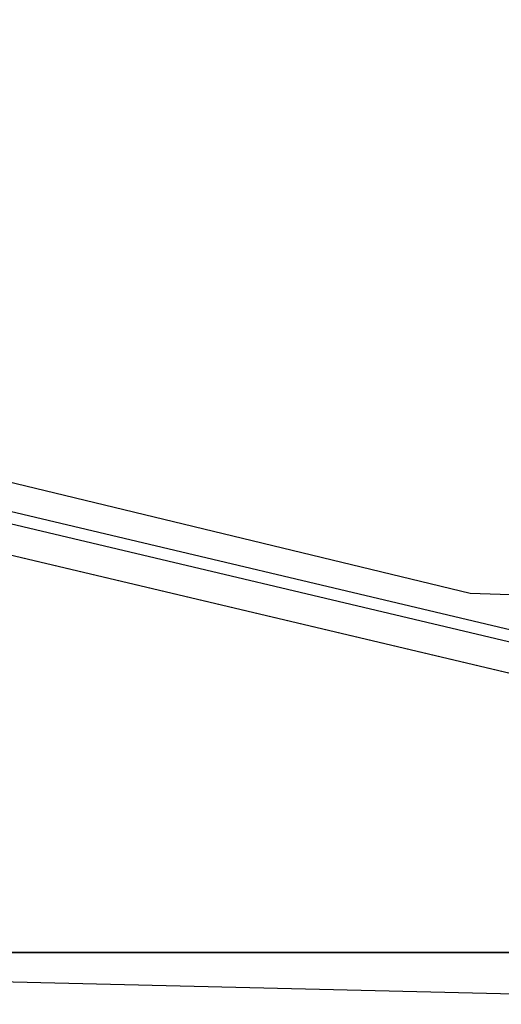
# Model space of a CAD drawing. Header units: feet. Extents: x -79 to 198, y -22 to 181.
# Tile 214 of 256: x 127.03 to 129.18, y 109.13 to 113.53. Entities that reach past the tile are written whole.
import ezdxf

# ---------------------------------------------------------------- set-up
doc = ezdxf.new("R2010")
doc.units = ezdxf.units.FT
for name, color, linetype in [('A-AREA-UNIDAD', 30, 'CONTINUOUS'), ('A-LINEA', 7, 'CONTINUOUS'), ('A-MURO-CONCRETO', 8, 'CONTINUOUS')]:
    doc.layers.add(name, color=color, linetype=linetype)

msp = doc.modelspace()

# ---------------------------------------------------------------- linework, layer by layer
at = {"layer": 'A-AREA-UNIDAD'}
msp.add_lwpolyline([(114.608, 113.4933), (121.76, 111.8044), (122, 112.4089), (123.072, 112.4089), (129.04, 110.9689), (130.112, 110.9333), (130.272, 110.4889), (135.808, 109.2089)], dxfattribs=at)
at = {"layer": 'A-LINEA'}
for p, q in [((104.7733, 116.5911), (129.28, 110.7911)), ((129.2667, 110.7378), (104.7067, 116.5511))]:
    msp.add_line(p, q, dxfattribs=at)
msp.add_lwpolyline([(121.4533, 109.3644), (122.1467, 112.2844), (135.96, 109.0178), (135.2667, 106.0978), (121.4533, 109.3644)], dxfattribs=at)
at = {"layer": 'A-MURO-CONCRETO'}
for points in [[(122.1467, 112.2844), (134.4933, 109.3644), (121.4533, 109.3644), (122.1467, 112.2844), (122.1467, 112.2844)], [(121.4533, 109.3644), (122.92, 109.0178), (135.96, 109.0178), (121.4533, 109.3644)], [(121.4533, 109.3644), (134.4933, 109.3644), (135.96, 109.0178), (121.4533, 109.3644), (121.4533, 109.3644)]]:
    msp.add_lwpolyline(points, dxfattribs=at)

doc.saveas('drawing.dxf')
